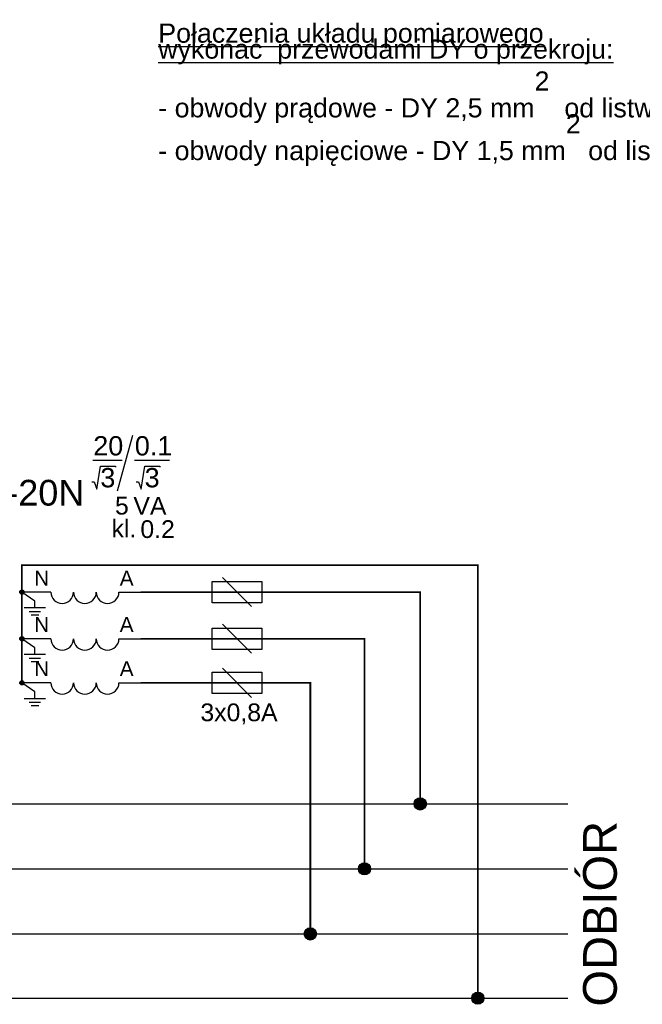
# Model space of a CAD drawing. Header units: centimetres. Extents: x -4644 to 5368, y -667 to 1552.
# Tile 46 of 48: x 4531 to 4882, y -198 to 357. Entities that reach past the tile are written whole.
import ezdxf
from ezdxf.enums import TextEntityAlignment as Align

# ---------------------------------------------------------------- set-up
doc = ezdxf.new("R2010")
doc.units = ezdxf.units.CM
doc.header["$MEASUREMENT"] = 0
doc.layers.get('0').update_dxf_attribs({"linetype": 'CONTINUOUS'})
doc.layers.add('Aparatura', color=7, linetype='CONTINUOUS')
doc.layers.add('tekst', color=7, linetype='CONTINUOUS')
doc.styles.add('ARIAL', font='arial.ttf')
doc.styles.add('Arial CE', font='ARIAL.TTF')
doc.styles.get("Standard").update_dxf_attribs({"font": 'TXT.SHX'})

msp = doc.modelspace()

# ---------------------------------------------------------------- hatches: boundary and pattern name
for points in [[(4531.12, 34.44, -1), (4533.5, 34.44, -1)], [(4531.12, 8.13, -1), (4533.5, 8.13, -1)], [(4531.12, -16.74, -1), (4533.5, -16.74, -1)]]:
    msp.add_hatch(color=256).paths.add_polyline_path(points)
at = {"layer": 'Aparatura'}
for points in [[(4753.41, -85.02, -1), (4760.3, -85.02, -1)], [(4721.93, -121.64, -1), (4728.82, -121.64, -1)], [(4691.42, -158.33, -1), (4698.31, -158.33, -1)], [(4785.86, -194.57, -1), (4792.74, -194.57, -1)]]:
    msp.add_hatch(color=256, dxfattribs=at).paths.add_polyline_path(points)

# ---------------------------------------------------------------- linework, layer by layer
for p, q in [((4548.63, 34.44), (4532.31, 34.44)), ((4539.49, 29.34), (4532.31, 34.44)), ((4586.98, 34.44), (4599.21, 34.44)), ((4539.49, 25.67), (4539.49, 29.34)), ((4548.63, 8.13), (4532.31, 8.13)), ((4539.49, 3.02), (4532.31, 8.13)), ((4586.98, 8.13), (4599.21, 8.13)), ((4539.49, -0.64), (4539.49, 3.02)), ((4548.63, -16.74), (4532.31, -16.74)), ((4539.49, -21.85), (4532.31, -16.74)), ((4539.49, -25.52), (4539.49, -21.85)), ((4586.98, -16.74), (4599.21, -16.74))]:
    msp.add_line(p, q)
at = {"color": 5, "const_width": 1}
msp.add_lwpolyline([(4532.31, -16.74), (4532.31, 34.44), (4532.31, 49.61), (4789.3, 49.61), (4789.3, -194.57)], dxfattribs=at)
for points in [[(4661.73, 26.25), (4645.34, 42.64)], [(4661.73, -0.07), (4645.34, 16.32)], [(4661.73, -24.94), (4645.34, -8.55)]]:
    msp.add_lwpolyline(points)
at = {"color": 1, "const_width": 1}
msp.add_lwpolyline([(4599.21, 34.44), (4756.85, 34.44), (4756.85, -85.02)], dxfattribs=at)
at = {"color": 3, "const_width": 1}
msp.add_lwpolyline([(4599.21, 8.13), (4725.38, 8.13), (4725.38, -121.64)], dxfattribs=at)
at = {"const_width": 1}
msp.add_lwpolyline([(4599.21, -16.74), (4694.87, -16.74), (4694.87, -158.33)], dxfattribs=at)
for centre in [(4532.31, 34.44), (4532.31, 8.13), (4532.31, -16.74)]:
    msp.add_circle(centre, 1.19)
for centre in [(4555.02, 34.44), (4567.81, 34.44), (4580.59, 34.44), (4555.02, 8.13), (4567.81, 8.13), (4580.59, 8.13), (4555.02, -16.74), (4567.81, -16.74), (4580.59, -16.74)]:
    msp.add_arc(centre, 6.39, 180, 0)
at = {"layer": 'Aparatura'}
for p, q in [((4633.53, 34.44), (4673.53, 34.44)), ((4633.53, 8.13), (4673.53, 8.13)), ((4633.53, -16.74), (4673.53, -16.74))]:
    msp.add_line(p, q, dxfattribs=at)
at = {"layer": 'Aparatura', "ltscale": 10}
for p, q in [((4533.48, 25.67), (4545.68, 25.67)), ((4536.3, 25.67), (4542.8, 25.67)), ((4536.3, 23.51), (4542.8, 23.51)), ((4537.43, 21.58), (4541.78, 21.58)), ((4533.48, -0.64), (4545.68, -0.64)), ((4536.3, -0.64), (4542.8, -0.64)), ((4536.3, -2.81), (4542.8, -2.81)), ((4537.43, -4.73), (4541.78, -4.73)), ((4533.48, -25.52), (4545.68, -25.52)), ((4536.3, -25.52), (4542.8, -25.52)), ((4536.3, -27.68), (4542.8, -27.68)), ((4537.43, -29.61), (4541.78, -29.61))]:
    msp.add_line(p, q, dxfattribs=at)
at = {"layer": 'Aparatura'}
for points in [[(4639.53, 40.44), (4667.53, 40.44), (4667.53, 28.44), (4639.53, 28.44), (4639.53, 40.44)], [(4639.53, 14.13), (4667.53, 14.13), (4667.53, 2.13), (4639.53, 2.13), (4639.53, 14.13)], [(4639.53, -10.74), (4667.53, -10.74), (4667.53, -22.74), (4639.53, -22.74), (4639.53, -10.74)]]:
    msp.add_lwpolyline(points, dxfattribs=at)
at = {"layer": 'Aparatura', "color": 40}
for points in [[(3990, -85.02), (4840, -85.02)], [(3990, -121.64), (4840, -121.64)], [(3990, -158.33), (4840, -158.33)], [(3990, -194.57), (4840, -194.57)]]:
    msp.add_lwpolyline(points, dxfattribs=at)
at = {"layer": 'Aparatura'}
for centre in [(4756.85, -85.02), (4725.38, -121.64), (4694.87, -158.33), (4789.3, -194.57)]:
    msp.add_circle(centre, 3.44, dxfattribs=at)
at = {"layer": 'tekst', "color": 7}
for points in [[(4586.2, 91.53), (4594.86, 122.99)], [(4572.31, 108.77), (4588.89, 108.77)], [(4595.74, 108.77), (4615.41, 108.77)], [(4571.68, 96.59), (4573.07, 96.59), (4574.48, 92.41), (4576.58, 105.43), (4585, 105.43), (4585, 104.8)], [(4596.65, 96.59), (4598.05, 96.59), (4599.45, 92.41), (4601.55, 105.43), (4609.98, 105.43), (4609.98, 104.8)]]:
    msp.add_lwpolyline(points, dxfattribs=at)

# ---------------------------------------------------------------- texts
at = {"char_height": 8.38, "width": 19.6526, "attachment_point": 1, "style": 'ARIAL'}
for insert in [(4539.2, 46.48), (4539.2, 20.35), (4539.2, -4.54)]:
    msp.add_mtext('N', dxfattribs=dict(at, insert=insert))
at = {"extrusion": (0, 0, -1), "char_height": 8.38, "width": 19.6526, "attachment_point": 1, "text_direction": (-1, 0, 0), "style": 'ARIAL'}
for insert in [(4595.26, 46.48), (4595.26, 20.35), (4595.26, -4.54)]:
    msp.add_mtext('A', dxfattribs=dict(at, insert=insert))
at = {"layer": 'Aparatura', "style": 'ARIAL'}
msp.add_text('3x0,8A', height=10, dxfattribs=at).set_placement((4632.92, -38.37))
msp.add_text('ODBIÓR', height=19, rotation=90, dxfattribs=at).set_placement((4867.63, -199.29))
at = {"layer": 'Aparatura', "color": 7, "linetype": 'Continuous', "insert": (4525.21, 90.36), "char_height": 14.52, "width": 200.3296, "attachment_point": 5, "style": 'Arial CE'}
msp.add_mtext('VTH-20N', dxfattribs=at)
at = {"layer": 'tekst', "color": 7, "style": 'ARIAL'}
for s, height, p in [('3', 10.89, (4576.51, 93.5)), ('3', 10.89, (4601.48, 93.5)), ('VA', 10, (4595.15, 78.03)), ('kl.', 10, (4582.82, 65.25))]:
    msp.add_text(s, height=height, dxfattribs=at).set_placement(p)
at = {"layer": 'tekst', "insert": (4609.17, 355.04), "char_height": 60, "width": 435.7685, "attachment_point": 1, "line_spacing_factor": 0.5}
msp.add_mtext('{\\L\\fArial|b0|i0|c238|p0;\\H0.18x;Połączenia układu pomiarowego \\Pwykonać  przewodami DY o przekroju:\\P}\\fArial|b0|i0|c238|p0;\\H0.18x;\\P- obwody prądowe - DY 2,5 mm\\S2^ ;  od listwy zaciskowej WAGO\\H4x;\\P\\H0.25x;- obwody napięciowe - DY 1,5 mm\\S2^ ; od listwy zaciskowej WAGO\\H4x;\\P', dxfattribs=at)
at = {"layer": 'tekst', "color": 7, "style": 'ARIAL'}
for tag, text, height, p in [('20', '20', 10.89, (4572.51, 116.92)), ('0.1', '0.1', 10.89, (4595.94, 116.92)), ('0.2', '0.2', 10, (4599.08, 69.94))]:
    msp.add_attdef(tag, text=text, height=height, dxfattribs=at).set_placement(p, align=Align.MIDDLE_LEFT)
msp.add_attdef('5', text='5', height=10, dxfattribs=at).set_placement((4592.53, 83.16), align=Align.MIDDLE_RIGHT)

doc.saveas('drawing.dxf')
